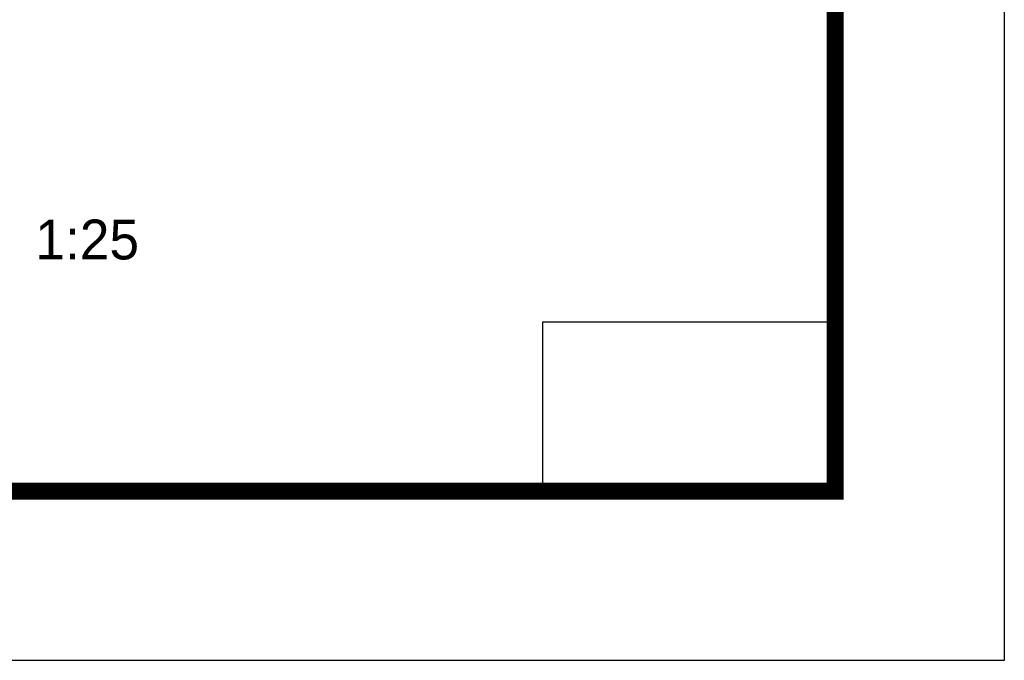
# Model space of a CAD drawing. Extents: x 447288 to 563800, y -194684 to 241749.
# Tile 7 of 91: x 481944 to 483398, y -194684 to -193737. Entities that reach past the tile are written whole.
import ezdxf
from ezdxf.enums import TextEntityAlignment as Align

# ---------------------------------------------------------------- set-up
doc = ezdxf.new("R2010")
doc.units = 0
doc.header["$LTSCALE"] = 1000
for name, color, linetype in [('C-SHEET-TEXT', 7, 'Continuous'), ('COLUMN', 9, 'Continuous'), ('PUB_TITLE', 4, 'Continuous')]:
    doc.layers.add(name, color=color, linetype=linetype)
doc.styles.add('_ST64S-1', font='txt')

msp = doc.modelspace()

# ---------------------------------------------------------------- linework, layer by layer
at = {"layer": 'COLUMN'}
for points in [[(482716.9, -194183.7), (483148.2, -194183.7), (483148.2, -194433.7), (482716.9, -194433.7)], [(482716.9, -194183.7), (483148.1, -194183.7), (483148.1, -194433.7), (482716.9, -194433.7)]]:
    msp.add_lwpolyline(points, close=True, dxfattribs=at)
at = {"layer": 'PUB_TITLE'}
for points in [[(462373.2, -194683.7), (483398.2, -194683.7), (483398.2, -179833.7), (462373.2, -179833.7)], [(483148.2, -194433.7), (483148.2, -180083.7), (481423.2, -180083.7), (481423.2, -194433.7)]]:
    msp.add_lwpolyline(points, close=True, dxfattribs=at)
at = {"layer": 'PUB_TITLE', "const_width": 25}
msp.add_lwpolyline([(462998.2, -194433.7), (483148.2, -194433.7), (483148.2, -180083.7), (462998.2, -180083.7)], close=True, dxfattribs=at)

# ---------------------------------------------------------------- texts
at = {"layer": 'C-SHEET-TEXT', "style": '_ST64S-1'}
msp.add_text('1:25', height=58.88, dxfattribs=at).set_placement((481967.3, -194032.5), align=Align.TOP_LEFT)

doc.saveas('drawing.dxf')
